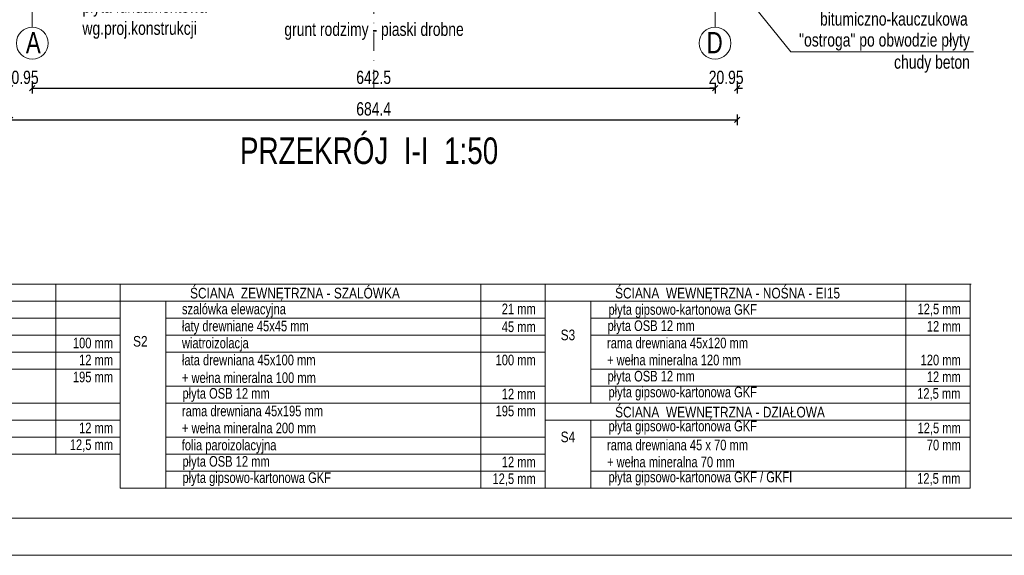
# Model space of a CAD drawing. Header units: inches. Extents: x 69729 to 77643, y -43505 to -36607.
# Tile 59 of 69: x 74059 to 74985, y -39050 to -38545. Entities that reach past the tile are written whole.
import ezdxf
from ezdxf.enums import TextEntityAlignment as Align

# ---------------------------------------------------------------- set-up
doc = ezdxf.new("R2010")
doc.units = ezdxf.units.IN
doc.header["$MEASUREMENT"] = 0
doc.linetypes.add('DASHDOT', pattern=[1, 0.5, -0.25, 0, -0.25])
doc.layers.get('0').update_dxf_attribs({"lineweight": 0})
doc.layers.get('Defpoints').update_dxf_attribs({"lineweight": 0})
for name, color, linetype, lineweight in [('A--tabelka rysunku', 7, 'Continuous', 0), ('A--tabelka-opisy scian', 7, 'Continuous', 0), ('p--opisy konstrukcji', 64, 'Continuous', 0), ('p--osie konstr', 1, 'DASHDOT', 15), ('p--osie konstr.-NR', 1, 'DASHDOT', 15), ('p--podpis rysunku', 33, 'Continuous', 0), ('p--wymiary-1-50', 5, 'Continuous', 0)]:
    doc.layers.add(name, color=color, linetype=linetype, lineweight=lineweight)
doc.styles.add('1-50', font='arial.ttf', dxfattribs={"width": 0.75, "height": 12.5})
doc.styles.get("Standard").update_dxf_attribs({"font": 'arial.ttf', "width": 0.75})
doc.styles.add('STYL-1', font='arial.ttf', dxfattribs={"width": 0.75})
doc.dimstyles.new('1-50', dxfattribs={"dimtxt": 12.5, "dimasz": 5, "dimexe": 5, "dimexo": 5, "dimgap": 0.09, "dimtad": 0, "dimdsep": 46, "dimtxsty": '1-50', "dimblk": 'OBLIQUE', "dimcen": 0.09, "dimadec": 0, "dimazin": 0, "dimtfac": 1, "dimtdec": 4, "dimtix": 1, "dimtofl": 0, "dimtmove": 2, "dimatfit": 3, "dimldrblk": 'OBLIQUE', "dimfxl": 5, "dimfxlon": 1, "dimtvp": 0.8, "dimtolj": 1, "dimtzin": 0, "dimarcsym": 0})

# ---------------------------------------------------------------- blocks, each defined once
blk = doc.blocks.new('_OBLIQUE')
at = {"color": 0, "linetype": 'ByBlock', "lineweight": -2}
for p, q in [((-0.5, -0.5), (0.5, 0.5)), ((0, 0), (0, 0))]:
    blk.add_line(p, q, dxfattribs=at)
blk = doc.blocks.new('*D254')
at = {"layer": 'Defpoints', "color": 0}
for p in [(74049.68, -38393.6), (74734.08, -38393.6), (74734.08, -38639.65)]:
    blk.add_point(p, dxfattribs=at)
at = {"layer": 'p--wymiary-1-50', "color": 0, "lineweight": -2}
for p, q in [((74049.68, -38634.65), (74049.68, -38644.65)), ((74734.08, -38634.65), (74734.08, -38644.65)), ((74049.68, -38639.65), (74734.08, -38639.65))]:
    blk.add_line(p, q, dxfattribs=at)
at = {"layer": 'p--wymiary-1-50', "color": 0, "lineweight": -2, "xscale": 5, "yscale": 5, "zscale": 5, "rotation": 180}
blk.add_blockref('_OBLIQUE', (74049.68, -38639.65), dxfattribs=at)
at = {"layer": 'p--wymiary-1-50', "color": 0, "lineweight": -2, "xscale": 5, "yscale": 5, "zscale": 5}
blk.add_blockref('_OBLIQUE', (74734.08, -38639.65), dxfattribs=at)
at = {"layer": 'p--wymiary-1-50', "color": 0, "linetype": 'Continuous', "ltscale": 12, "insert": (74391.88, -38629.44), "char_height": 12.5, "attachment_point": 5, "style": '1-50'}
blk.add_mtext('\\A1;684.4', dxfattribs=at)
blk = doc.blocks.new('*D255')
at = {"layer": 'Defpoints', "color": 0}
for p in [(74049.68, -38390.52), (74070.63, -38390.52), (74070.63, -38609.96)]:
    blk.add_point(p, dxfattribs=at)
at = {"layer": 'p--wymiary-1-50', "color": 0, "lineweight": -2}
for p, q in [((74049.68, -38609.96), (74044.68, -38609.96)), ((74049.68, -38604.96), (74049.68, -38614.96)), ((74070.63, -38604.96), (74070.63, -38614.96)), ((74070.63, -38609.96), (74075.63, -38609.96))]:
    blk.add_line(p, q, dxfattribs=at)
at = {"layer": 'p--wymiary-1-50', "color": 0, "lineweight": -2, "xscale": 5, "yscale": 5, "zscale": 5}
blk.add_blockref('_OBLIQUE', (74049.68, -38609.96), dxfattribs=at)
at = {"layer": 'p--wymiary-1-50', "color": 0, "lineweight": -2, "xscale": 5, "yscale": 5, "zscale": 5, "rotation": 180}
blk.add_blockref('_OBLIQUE', (74070.63, -38609.96), dxfattribs=at)
at = {"layer": 'p--wymiary-1-50', "color": 0, "linetype": 'Continuous', "ltscale": 12, "insert": (74060.16, -38599.75), "char_height": 12.5, "attachment_point": 5, "style": '1-50'}
blk.add_mtext('\\A1;20.95', dxfattribs=at)
blk = doc.blocks.new('*D256')
at = {"layer": 'Defpoints', "color": 0}
for p in [(74713.13, -38406.03), (74734.08, -38406.03), (74734.08, -38609.96)]:
    blk.add_point(p, dxfattribs=at)
at = {"layer": 'p--wymiary-1-50', "color": 0, "lineweight": -2}
for p, q in [((74713.13, -38609.96), (74708.13, -38609.96)), ((74713.13, -38604.96), (74713.13, -38614.96)), ((74734.08, -38604.96), (74734.08, -38614.96)), ((74734.08, -38609.96), (74739.08, -38609.96))]:
    blk.add_line(p, q, dxfattribs=at)
at = {"layer": 'p--wymiary-1-50', "color": 0, "lineweight": -2, "xscale": 5, "yscale": 5, "zscale": 5}
blk.add_blockref('_OBLIQUE', (74713.13, -38609.96), dxfattribs=at)
at = {"layer": 'p--wymiary-1-50', "color": 0, "lineweight": -2, "xscale": 5, "yscale": 5, "zscale": 5, "rotation": 180}
blk.add_blockref('_OBLIQUE', (74734.08, -38609.96), dxfattribs=at)
at = {"layer": 'p--wymiary-1-50', "color": 0, "linetype": 'Continuous', "ltscale": 12, "insert": (74723.61, -38599.75), "char_height": 12.5, "attachment_point": 5, "style": '1-50'}
blk.add_mtext('\\A1;20.95', dxfattribs=at)
blk = doc.blocks.new('*D257')
at = {"layer": 'Defpoints', "color": 0}
for p in [(74070.63, -38604.96), (74713.13, -38604.96), (74713.13, -38609.96)]:
    blk.add_point(p, dxfattribs=at)
at = {"layer": 'p--wymiary-1-50', "color": 0, "lineweight": -2}
for p, q in [((74070.63, -38609.96), (74070.63, -38614.96)), ((74070.63, -38609.96), (74713.13, -38609.96)), ((74713.13, -38609.96), (74713.13, -38614.96))]:
    blk.add_line(p, q, dxfattribs=at)
at = {"layer": 'p--wymiary-1-50', "color": 0, "lineweight": -2, "xscale": 5, "yscale": 5, "zscale": 5, "rotation": 180}
blk.add_blockref('_OBLIQUE', (74070.63, -38609.96), dxfattribs=at)
at = {"layer": 'p--wymiary-1-50', "color": 0, "lineweight": -2, "xscale": 5, "yscale": 5, "zscale": 5}
blk.add_blockref('_OBLIQUE', (74713.13, -38609.96), dxfattribs=at)
at = {"layer": 'p--wymiary-1-50', "color": 0, "linetype": 'Continuous', "ltscale": 12, "insert": (74391.88, -38599.75), "char_height": 12.5, "attachment_point": 5, "style": '1-50'}
blk.add_mtext('\\A1;642.5', dxfattribs=at)

msp = doc.modelspace()

# ---------------------------------------------------------------- linework, layer by layer
at = {"layer": 'A--tabelka rysunku', "linetype": 'Continuous'}
for points in [[(73442.65, -39049.605), (75542.65, -39049.605), (75542.65, -37564.605), (73442.65, -37564.605)], [(73442.65, -39049.605), (75542.65, -39049.605), (75542.65, -37564.605), (73442.65, -37564.605)], [(73567.65, -39014.605), (75507.65, -39014.605), (75507.65, -37599.605), (73567.65, -37599.605)]]:
    msp.add_lwpolyline(points, close=True, dxfattribs=at)
at = {"layer": 'A--tabelka-opisy scian', "lineweight": 5}
for p, q in [((74153.346, -38794.359), (73753.346, -38794.359)), ((74153.346, -38794.359), (73753.346, -38794.359)), ((74092.764, -38954.359), (74092.764, -38794.359)), ((74553.346, -38794.359), (74153.346, -38794.359)), ((74153.346, -38986.359), (74153.346, -38794.359)), ((74954.036, -38794.359), (74196.217, -38794.359)), ((74492.764, -38986.359), (74492.764, -38794.62)), ((74553.346, -38986.359), (74553.346, -38794.359)), ((74892.764, -38986.359), (74892.764, -38794.359)), ((74953.346, -38986.359), (74953.346, -38794.359)), ((74153.346, -38810.359), (73753.346, -38810.359)), ((74553.346, -38810.359), (74153.346, -38810.359)), ((74196.217, -38986.359), (74196.217, -38810.359)), ((74754.849, -38810.359), (74553.346, -38810.359)), ((74953.346, -38810.359), (74596.217, -38810.359)), ((74596.217, -38906.359), (74596.217, -38810.359)), ((74953.346, -38810.359), (74596.217, -38810.359)), ((74153.346, -38826.359), (73796.217, -38826.359)), ((74553.346, -38826.359), (74196.217, -38826.359)), ((74953.346, -38826.359), (74596.217, -38826.359)), ((74153.346, -38842.359), (73796.217, -38842.359)), ((74553.346, -38842.359), (74196.217, -38842.359)), ((74953.346, -38842.359), (74596.217, -38842.359)), ((74553.346, -38986.359), (74553.346, -38844.649)), ((74153.346, -38858.359), (73796.217, -38858.359)), ((74553.346, -38858.359), (74196.217, -38858.359)), ((74153.346, -38874.359), (73796.217, -38874.359)), ((74953.346, -38874.359), (74596.217, -38874.359)), ((74553.346, -38890.359), (74196.217, -38890.359)), ((74953.346, -38890.359), (74596.217, -38890.359)), ((74153.346, -38906.359), (73796.217, -38906.359)), ((74553.346, -38906.359), (74196.217, -38906.359)), ((74953.346, -38906.359), (74553.346, -38906.359)), ((74953.346, -38906.359), (74596.217, -38906.359)), ((74953.346, -38906.359), (74596.217, -38906.359)), ((74153.346, -38922.359), (73796.217, -38922.359)), ((74754.849, -38922.359), (74553.346, -38922.359)), ((74953.346, -38922.359), (74596.217, -38922.359)), ((74596.217, -38986.359), (74596.217, -38922.359)), ((74953.346, -38922.359), (74596.217, -38922.359)), ((74153.346, -38938.359), (73796.217, -38938.359)), ((74553.346, -38938.359), (74196.217, -38938.359)), ((74953.346, -38938.359), (74596.217, -38938.359)), ((74153.346, -38954.359), (73753.346, -38954.359)), ((74553.346, -38954.359), (74196.217, -38954.359)), ((74553.346, -38970.359), (74196.217, -38970.359)), ((74953.346, -38970.359), (74596.217, -38970.359)), ((74553.346, -38986.359), (74153.346, -38986.359)), ((74553.346, -38986.359), (74153.346, -38986.359)), ((74553.346, -38986.359), (74196.217, -38986.359)), ((74553.346, -38986.359), (74196.217, -38986.359)), ((74953.346, -38986.359), (74553.346, -38986.359)), ((74953.346, -38986.359), (74553.346, -38986.359))]:
    msp.add_line(p, q, dxfattribs=at)
at = {"layer": 'p--opisy konstrukcji'}
msp.add_lwpolyline([(74956.453, -38575.594), (74784.567, -38575.594), (74704.796, -38476.963)], dxfattribs=at)
at = {"layer": 'p--osie konstr', "linetype": 'DASHDOT', "ltscale": 35}
for p, q in [((74391.883, -38609.963), (74391.883, -37762.195)), ((74070.633, -38552.483), (74070.633, -38010.013)), ((74713.133, -38552.483), (74713.133, -38010.013))]:
    msp.add_line(p, q, dxfattribs=at)
at = {"layer": 'p--osie konstr.-NR', "linetype": 'Continuous', "ltscale": 35}
for centre in [(74070.633, -38567.483), (74713.133, -38567.483)]:
    msp.add_circle(centre, 15, dxfattribs=at)

# ---------------------------------------------------------------- texts
at = {"layer": 'A--tabelka-opisy scian', "lineweight": 5, "width": 0.8}
for s, p in [(' ŚCIANA  ZEWNĘTRZNA - SZALÓWKA', (74215.984, -38797.81)), (' ŚCIANA  WEWNĘTRZNA - NOŚNA - EI15', (74615.984, -38797.81)), (' ŚCIANA  WEWNĘTRZNA - DZIAŁOWA ', (74615.984, -38909.81))]:
    msp.add_text(s, height=10, dxfattribs=at).set_placement(p, align=Align.TOP_LEFT)
for s, p in [('S2', (74172.269, -38843.126)), ('S3', (74574.687, -38837.128)), ('S4', (74574.687, -38933.128))]:
    msp.add_text(s, height=10, dxfattribs=at).set_placement(p, align=Align.TOP_CENTER)
at = {"layer": 'A--tabelka-opisy scian', "lineweight": 5, "char_height": 10, "attachment_point": 1, "style": '1-50'}
for s, insert, width in [('\\pxql;szalówka elewacyjna  ', (74211.452, -38812.745), 143.39677), ('\\pxqr;21 mm', (74483.313, -38812.627), 61.12961), ('\\pxql;płyta gipsowo-kartonowa GKF', (74612.858, -38813.17), 139.90302), ('\\pxqr;12,5 mm', (74883.313, -38812.745), 61.12961), ('\\pxql;łaty drewniane 45x45 mm', (74211.452, -38828.745), 132.87092), ('\\pxqr;45 mm', (74483.313, -38829.468), 61.12961), ('\\pxql;płyta OSB 12 mm', (74611.946, -38828.458), 139.90302), ('\\pxqr;12 mm', (74883.313, -38829.046), 61.12961), ('\\pxqr;100 mm', (74085.529, -38844.745), 61.12961), ('\\pxql;wiatroizolacja', (74211.452, -38844.745), 132.87092), ('\\pxql;rama drewniana 45x120 mm', (74611.452, -38844.745), 142.85293), ('\\pxqr;12 mm', (74085.529, -38860.745), 61.12961), ('\\pxql;łata drewniana 45x100 mm \\P\\pxql;+ wełna mineralna 100 mm', (74211.452, -38860.745), 164.69666), ('\\pxqr;100 mm', (74483.313, -38860.745), 61.12961), ('\\pxql;+ wełna mineralna 120 mm', (74611.452, -38860.745), 142.85293), ('\\pxqr;120 mm', (74883.313, -38860.745), 61.12961), ('\\pxqr;195 mm', (74085.529, -38876.745), 61.12961), ('\\pxql;płyta OSB 12 mm', (74611.946, -38875.967), 139.90302), ('\\pxqr;12 mm', (74883.313, -38876.555), 61.12961), ('\\pxql;płyta gipsowo-kartonowa GKF', (74612.858, -38890.92), 139.90302), ('\\pxql;płyta OSB 12 mm', (74211.946, -38892.157), 139.90302), ('\\pxqr;12 mm', (74483.313, -38892.745), 61.12961), ('\\pxqr;12,5 mm', (74882.967, -38892.261), 61.12961), ('\\pxql;rama drewniana 45x195 mm', (74211.452, -38908.745), 142.85293), ('\\pxqr;195 mm', (74483.313, -38908.745), 61.12961), ('\\pxqr;12 mm', (74085.529, -38924.745), 61.12961), ('\\pxql;+ wełna mineralna 200 mm', (74211.452, -38924.745), 142.85293), ('\\pxql;płyta gipsowo-kartonowa GKF', (74612.858, -38922.92), 139.90302), ('\\pxqr;12,5 mm', (74883.313, -38924.745), 61.12961), ('\\pxqr;12,5 mm', (74085.529, -38940.502), 61.12961), ('\\pxql;folia paroizolacyjna', (74211.282, -38940.799), 142.85293), ('\\pxql;rama drewniana 45 x 70 mm', (74611.452, -38940.745), 142.85293), ('\\pxqr;70 mm', (74883.313, -38940.745), 61.12961), ('\\pxql;płyta OSB 12 mm', (74211.946, -38956.157), 139.90302), ('\\pxqr;12 mm', (74483.313, -38956.745), 61.12961), ('\\pxql;+ wełna mineralna 70 mm', (74611.452, -38956.745), 142.85293), ('\\pxql;płyta gipsowo-kartonowa GKF', (74211.946, -38971.485), 139.90302), ('\\pxqr;12,5 mm', (74483.313, -38972.502), 61.12961), ('\\pxql;płyta gipsowo-kartonowa GKF / GKFI', (74612.858, -38970.92), 207.17007), ('\\pxqr;12,5 mm', (74882.967, -38972.261), 61.12961)]:
    msp.add_mtext(s, dxfattribs=dict(at, insert=insert, width=width))
at = {"layer": 'p--opisy konstrukcji', "char_height": 12.5, "style": 'STYL-1'}
for s, insert, width, attachment_point in [('2 x masa bitumiczno-kauczukowa', (74950.938, -38517.598), 147.01974, 3), ('płyta fundamentowa \\Pwg.proj.konstrukcji', (74117.779, -38526.313), 177.1707, 1), ('grunt rodzimy - piaski drobne', (74307.809, -38548.163), 266.90595, 1), ('"ostroga" po obwodzie płyty\\Pchudy beton', (74952.974, -38558.195), 177.1707, 3)]:
    msp.add_mtext(s, dxfattribs=dict(at, insert=insert, width=width, attachment_point=attachment_point))
at = {"layer": 'p--osie konstr.-NR', "linetype": 'Continuous', "ltscale": 35, "char_height": 20, "width": 63.5564}
for s, insert, attachment_point in [('A', (74078.559, -38557.012), 3), ('D', (74705.207, -38557.012), 1)]:
    msp.add_mtext(s, dxfattribs=dict(at, insert=insert, attachment_point=attachment_point))
at = {"layer": 'p--podpis rysunku', "insert": (74266.041, -38656.27), "char_height": 25, "width": 531.4776, "attachment_point": 1}
msp.add_mtext('{\\W0.75;PRZEKRÓJ  I-I  1:50}', dxfattribs=at)

# ---------------------------------------------------------------- dimensions: what is measured, and where the dimension line sits
at = {"layer": 'p--wymiary-1-50'}
for base, p1, p2, picture, middle in [((74070.633, -38609.963), (74049.683, -38390.517), (74070.633, -38390.517), '*D255', (74060.158, -38599.753)), ((74734.083, -38639.651), (74049.683, -38393.602), (74734.083, -38393.602), '*D254', (74391.883, -38629.441)), ((74734.083, -38609.963), (74713.133, -38406.032), (74734.083, -38406.032), '*D256', (74723.608, -38599.753)), ((74713.133, -38609.963), (74070.633, -38604.963), (74713.133, -38604.963), '*D257', (74391.883, -38599.753))]:
    dim = msp.add_linear_dim(base=base, p1=p1, p2=p2, dimstyle='1-50', override={"dimtxt": 12.5}, dxfattribs=at)
    dim.commit()
    dim.dimension.update_dxf_attribs({"geometry": picture, "text_midpoint": middle})

doc.saveas('drawing.dxf')
